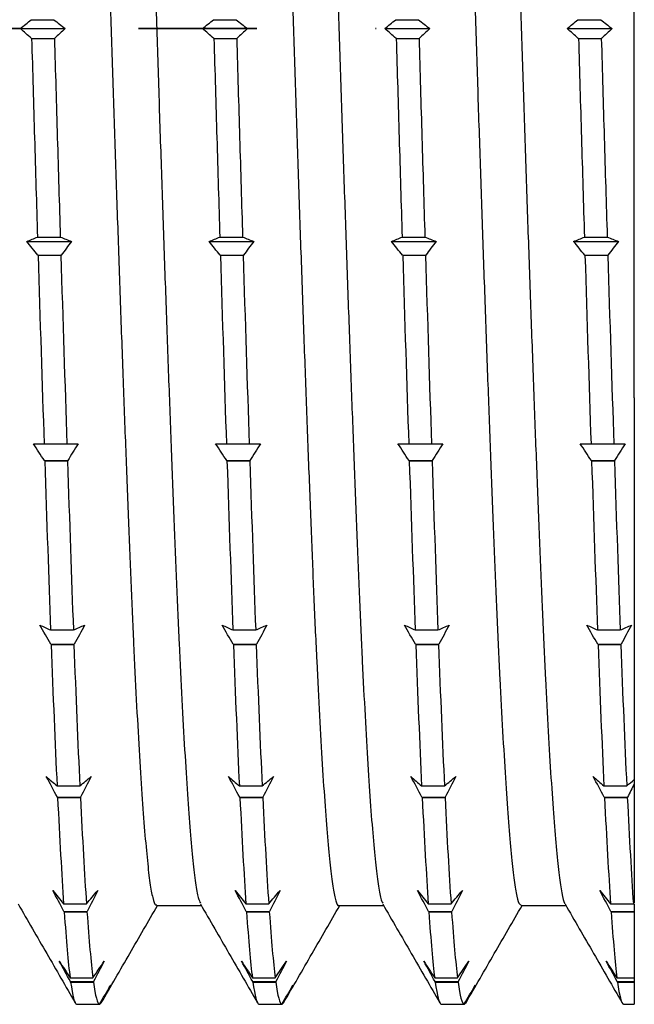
# Model space of a CAD drawing. Header units: millimetres. Extents: x 0 to 420, y 0 to 297.
# Tile 15 of 68: x 137 to 143, y 127 to 138. Entities that reach past the tile are written whole.
import ezdxf

# ---------------------------------------------------------------- set-up
doc = ezdxf.new("R2010")
doc.units = ezdxf.units.MM
doc.linetypes.add('PHANTOM', pattern=[12.7, 6.35, -1.27, 1.27, -1.27, 1.27, -1.27])
doc.styles.add('SLDTEXTSTYLE0', font='TXT', dxfattribs={"width": 0.75})
doc.dimstyles.new('SLDDIMSTYLE1', dxfattribs={"dimtxt": 3.5, "dimasz": 3.302, "dimexe": 0, "dimexo": 0.0625, "dimgap": 0.875, "dimtad": 1, "dimrnd": 1e-09, "dimzin": 12, "dimdsep": 46, "dimtxsty": 'SLDTEXTSTYLE0', "dimsah": 1, "dimcen": 0.09, "dimadec": 0, "dimazin": 3, "dimtfac": 1, "dimtofl": 0, "dimtmove": 0, "dimatfit": 3, "dimfxl": 0, "dimfrac": 2, "dimtolj": 1, "dimtzin": 12, "dimarcsym": 0})

# ---------------------------------------------------------------- blocks, each defined once
blk = doc.blocks.new('_D_43')
at = {"color": 7, "linetype": 'Continuous', "lineweight": 0}
for q in [(145.738, 164.484), (145.738, 127.575)]:
    blk.add_line((145.738, 147.675), q, dxfattribs=at)
at = {"color": 7, "linetype": 'Continuous', "lineweight": 18}
for points in [[(145.738, 147.675), (145.23, 144.373), (146.246, 144.373)], [(145.738, 127.575), (146.246, 130.877), (145.23, 130.877)]]:
    blk.add_solid(points, dxfattribs=at)
at = {"color": 7, "linetype": 'Continuous', "lineweight": 18, "char_height": 3.5, "attachment_point": 1, "rotation": 90, "style": 'SLDTEXTSTYLE0'}
for s, insert in [('20,10', (141.173, 152.846)), ('%%c', (141.226, 147.568))]:
    blk.add_mtext(s, dxfattribs=dict(at, insert=insert))

msp = doc.modelspace()

# ---------------------------------------------------------------- linework, layer by layer
at = {"color": 7, "linetype": 'Continuous', "lineweight": 25}
for p, q in [((143.28168, 133.66966), (143.28168, 147.67509)), ((136.81642, 137.72074), (137.06065, 137.72074)), ((138.77027, 137.72074), (139.0145, 137.72074)), ((140.72411, 137.72074), (140.96834, 137.72074)), ((142.67796, 137.72074), (142.92219, 137.72074)), ((136.701, 137.62509), (137.18165, 137.62509)), ((138.65484, 137.62509), (139.13549, 137.62509)), ((140.60869, 137.62509), (141.08934, 137.62509)), ((142.56254, 137.62509), (143.04318, 137.62509)), ((136.82224, 137.52074), (136.8198, 137.52074)), ((136.82224, 137.52074), (137.06647, 137.52074)), ((137.06891, 137.52074), (137.06647, 137.52074)), ((138.77608, 137.52074), (138.77365, 137.52074)), ((138.77608, 137.52074), (139.02031, 137.52074)), ((139.02275, 137.52074), (139.02031, 137.52074)), ((140.72993, 137.52074), (140.72749, 137.52074)), ((140.72993, 137.52074), (140.97416, 137.52074)), ((140.9766, 137.52074), (140.97416, 137.52074)), ((142.68378, 137.52074), (142.68134, 137.52074)), ((142.68378, 137.52074), (142.92801, 137.52074)), ((142.93044, 137.52074), (142.92801, 137.52074)), ((136.76993, 135.34531), (137.25058, 135.34531)), ((136.88527, 135.3931), (137.1295, 135.3931)), ((138.72378, 135.34531), (139.20443, 135.34531)), ((138.83912, 135.3931), (139.08335, 135.3931)), ((140.67763, 135.34531), (141.15827, 135.34531)), ((140.79296, 135.3931), (141.0372, 135.3931)), ((142.63147, 135.34531), (143.11212, 135.34531)), ((142.74681, 135.3931), (142.99104, 135.3931)), ((136.89128, 135.19813), (136.88884, 135.19907)), ((136.88884, 135.19907), (137.13795, 135.19907)), ((136.89128, 135.19813), (137.13551, 135.19813)), ((137.13795, 135.19907), (137.13551, 135.19813)), ((138.84512, 135.19813), (138.84269, 135.19907)), ((138.84269, 135.19907), (139.09179, 135.19907)), ((138.84512, 135.19813), (139.08935, 135.19813)), ((139.09179, 135.19907), (139.08935, 135.19813)), ((140.79897, 135.19813), (140.79653, 135.19907)), ((140.79653, 135.19907), (141.04564, 135.19907)), ((140.79897, 135.19813), (141.0432, 135.19813)), ((141.04564, 135.19907), (141.0432, 135.19813)), ((142.75281, 135.19813), (142.75038, 135.19907)), ((142.75038, 135.19907), (142.99948, 135.19907)), ((142.75281, 135.19813), (142.99705, 135.19813)), ((142.99948, 135.19907), (142.99705, 135.19813)), ((136.95605, 133.17737), (137.20028, 133.17737)), ((138.90989, 133.17737), (139.15413, 133.17737)), ((140.86374, 133.17737), (141.10797, 133.17737)), ((142.81759, 133.17737), (143.06182, 133.17737)), ((136.96207, 132.99722), (136.95963, 132.99905)), ((136.95963, 132.99905), (137.20874, 132.99905)), ((136.96207, 132.99722), (137.2063, 132.99722)), ((137.20874, 132.99905), (137.2063, 132.99722)), ((138.91591, 132.99722), (138.91348, 132.99905)), ((138.91348, 132.99905), (139.16258, 132.99905)), ((138.91591, 132.99722), (139.16015, 132.99722)), ((139.16258, 132.99905), (139.16015, 132.99722)), ((140.86976, 132.99722), (140.86732, 132.99905)), ((140.86732, 132.99905), (141.11643, 132.99905)), ((140.86976, 132.99722), (141.11399, 132.99722)), ((141.11643, 132.99905), (141.11399, 132.99722)), ((142.82361, 132.99722), (142.82117, 132.99905)), ((142.82117, 132.99905), (143.07028, 132.99905)), ((142.82361, 132.99722), (143.06784, 132.99722)), ((143.07028, 132.99905), (143.06784, 132.99722)), ((137.02539, 131.18468), (137.26962, 131.18468)), ((138.97924, 131.18468), (139.22347, 131.18468)), ((140.93308, 131.18468), (141.17731, 131.18468)), ((142.88693, 131.18468), (143.13116, 131.18468)), ((137.03116, 131.02836), (137.02873, 131.031)), ((137.02873, 131.031), (137.27783, 131.031)), ((137.03116, 131.02836), (137.27539, 131.02836)), ((137.27783, 131.031), (137.27539, 131.02836)), ((138.98501, 131.02836), (138.98257, 131.031)), ((138.98257, 131.031), (139.23168, 131.031)), ((138.98501, 131.02836), (139.22924, 131.02836)), ((139.23168, 131.031), (139.22924, 131.02836)), ((140.93886, 131.02836), (140.93642, 131.031)), ((140.93642, 131.031), (141.18553, 131.031)), ((140.93886, 131.02836), (141.18309, 131.02836)), ((141.18553, 131.031), (141.18309, 131.02836)), ((142.8927, 131.02836), (142.89027, 131.031)), ((142.89027, 131.031), (143.13937, 131.031)), ((142.8927, 131.02836), (143.13693, 131.02836)), ((143.13937, 131.031), (143.13693, 131.02836)), ((137.09476, 129.51493), (137.33899, 129.51493)), ((139.0486, 129.51493), (139.29283, 129.51493)), ((141.00245, 129.51493), (141.24668, 129.51493)), ((142.95629, 129.51493), (143.20053, 129.51493)), ((143.28168, 129.58198), (143.28168, 129.53635)), ((137.10079, 129.3903), (137.09835, 129.3936)), ((137.09835, 129.3936), (137.34746, 129.3936)), ((137.10079, 129.3903), (137.34502, 129.3903)), ((137.34746, 129.3936), (137.34502, 129.3903)), ((139.05463, 129.3903), (139.0522, 129.3936)), ((139.0522, 129.3936), (139.3013, 129.3936)), ((139.05463, 129.3903), (139.29886, 129.3903)), ((139.3013, 129.3936), (139.29886, 129.3903)), ((141.00848, 129.3903), (141.00604, 129.3936)), ((141.00604, 129.3936), (141.25515, 129.3936)), ((141.00848, 129.3903), (141.25271, 129.3903)), ((141.25515, 129.3936), (141.25271, 129.3903)), ((142.96233, 129.3903), (142.95989, 129.3936)), ((142.95989, 129.3936), (143.209, 129.3936)), ((142.96233, 129.3903), (143.20656, 129.3903)), ((143.209, 129.3936), (143.20656, 129.3903)), ((137.16553, 128.25186), (137.40976, 128.25186)), ((138.16196, 128.23264), (138.64132, 128.23264)), ((139.11938, 128.25186), (139.36361, 128.25186)), ((140.1158, 128.23264), (140.59516, 128.23264)), ((141.07322, 128.25186), (141.31745, 128.25186)), ((142.06965, 128.23264), (142.54901, 128.23264)), ((143.02707, 128.25186), (143.2713, 128.25186)), ((143.2713, 128.25186), (143.28168, 128.26407)), ((143.28168, 128.24916), (143.28168, 128.17287)), ((137.17152, 128.16516), (137.16908, 128.16897)), ((137.16908, 128.16897), (137.41819, 128.16897)), ((137.17152, 128.16516), (137.41575, 128.16516)), ((137.41819, 128.16897), (137.41575, 128.16516)), ((139.12536, 128.16516), (139.12293, 128.16897)), ((139.12293, 128.16897), (139.37203, 128.16897)), ((139.12536, 128.16516), (139.36959, 128.16516)), ((139.37203, 128.16897), (139.36959, 128.16516)), ((141.07921, 128.16516), (141.07677, 128.16897)), ((141.07677, 128.16897), (141.32588, 128.16897)), ((141.07921, 128.16516), (141.32344, 128.16516)), ((141.32588, 128.16897), (141.32344, 128.16516)), ((143.03306, 128.16516), (143.03062, 128.16897)), ((143.03062, 128.16897), (143.27972, 128.16897)), ((143.03306, 128.16516), (143.27729, 128.16516)), ((143.27972, 128.16897), (143.27729, 128.16516)), ((143.28168, 128.17287), (143.27972, 128.16897)), ((143.28168, 128.10354), (143.28168, 127.45881)), ((137.23437, 127.45881), (137.4786, 127.45881)), ((137.24022, 127.41438), (137.23778, 127.4185)), ((137.23778, 127.4185), (137.48688, 127.4185)), ((137.24022, 127.41438), (137.48445, 127.41438)), ((137.48688, 127.4185), (137.48445, 127.41438)), ((139.18821, 127.45881), (139.43244, 127.45881)), ((139.19406, 127.41438), (139.19163, 127.4185)), ((139.19163, 127.4185), (139.44073, 127.4185)), ((139.19406, 127.41438), (139.43829, 127.41438)), ((139.44073, 127.4185), (139.43829, 127.41438)), ((141.14206, 127.45881), (141.38629, 127.45881)), ((141.14791, 127.41438), (141.14547, 127.4185)), ((141.14547, 127.4185), (141.39458, 127.4185)), ((141.14791, 127.41438), (141.39214, 127.41438)), ((141.39458, 127.4185), (141.39214, 127.41438)), ((143.0959, 127.45881), (143.28168, 127.45881)), ((143.10175, 127.41438), (143.09932, 127.4185)), ((143.09932, 127.4185), (143.28168, 127.4185)), ((143.10175, 127.41438), (143.28168, 127.41438)), ((143.28168, 127.45881), (143.28168, 127.4185)), ((143.28168, 127.4185), (143.28168, 127.41438)), ((143.28168, 127.41438), (143.28168, 127.17553)), ((137.3043, 127.17553), (137.54853, 127.17553)), ((137.54858, 127.17561), (137.55457, 127.17561)), ((137.55108, 127.17984), (137.55701, 127.17984)), ((137.55457, 127.17561), (137.56826, 127.19595)), ((137.55701, 127.17984), (137.55457, 127.17561)), ((139.25814, 127.17553), (139.50237, 127.17553)), ((139.50242, 127.17561), (139.50842, 127.17561)), ((139.50493, 127.17984), (139.51086, 127.17984)), ((139.50842, 127.17561), (139.5219, 127.19655)), ((139.51086, 127.17984), (139.50842, 127.17561)), ((141.21199, 127.17553), (141.45622, 127.17553)), ((141.45627, 127.17561), (141.46227, 127.17561)), ((141.45877, 127.17984), (141.4647, 127.17984)), ((141.46227, 127.17561), (141.47507, 127.2016)), ((141.4647, 127.17984), (141.46227, 127.17561)), ((143.16583, 127.17553), (143.28168, 127.17553))]:
    msp.add_line(p, q, dxfattribs=at)
at = {"color": 7, "linetype": 'PHANTOM', "lineweight": 35}
msp.add_line((127.80732, 137.62509), (140.51367, 137.62509), dxfattribs=at)
at = {"color": 7, "linetype": 'Continuous', "lineweight": 25}
for points, knots in [([(137.6735, 147.01461), (137.68276, 147.00885), (137.70201, 146.9969), (137.73104, 146.87452), (137.76028, 146.67504), (137.78842, 146.3953), (137.81711, 146.03913), (137.84662, 145.60602), (137.87656, 145.09925), (137.90654, 144.52501), (137.93616, 143.89135), (137.96511, 143.20677), (137.99315, 142.47516), (138.0222, 141.69882), (138.05187, 140.8808), (138.08187, 140.03067), (138.11178, 139.15976), (138.14123, 138.27991), (138.16978, 137.39962), (138.19803, 136.52186), (138.22735, 135.64954), (138.25716, 134.78926), (138.28718, 133.95274), (138.31696, 133.15119), (138.34621, 132.39465), (138.37436, 131.68715), (138.40304, 131.03068), (138.43254, 130.42836), (138.46247, 129.88752), (138.49246, 129.41591), (138.52209, 129.01975), (138.55104, 128.70157), (138.57909, 128.46465), (138.60598, 128.30985), (138.62357, 128.27324), (138.63133, 128.2571)], [0, 0, 0, 0, 0.02851465, 0.05926397, 0.08979931, 0.12001126, 0.15037011, 0.18101687, 0.21181748, 0.24263382, 0.2733273, 0.30376264, 0.33394611, 0.36441461, 0.39512736, 0.42594857, 0.45673952, 0.48736233, 0.5176836, 0.54792189, 0.57848588, 0.60924975, 0.64007634, 0.67082679, 0.70136432, 0.73157794, 0.76193404, 0.79257906, 0.82337901, 0.85419576, 0.88489073, 0.91532859, 0.94551177, 0.97597785, 1, 1, 1, 1]), ([(139.62735, 147.01), (139.62967, 147.01231), (139.64197, 147.02455), (139.66431, 146.96321), (139.69394, 146.82356), (139.72291, 146.59679), (139.75094, 146.2941), (139.77997, 145.91412), (139.80963, 145.45787), (139.83963, 144.9296), (139.86954, 144.33617), (139.89901, 143.68611), (139.92759, 142.98677), (139.95581, 142.24119), (139.98512, 141.45147), (140.01492, 140.62243), (140.04494, 139.76467), (140.07473, 138.88975), (140.104, 138.00938), (140.13217, 137.12957), (140.16082, 136.25316), (140.19031, 135.38332), (140.22023, 134.5291), (140.25023, 133.70217), (140.27986, 132.91348), (140.30884, 132.17185), (140.33688, 131.47978), (140.3659, 130.83955), (140.39555, 130.25519), (140.42555, 129.7349), (140.45546, 129.28585), (140.48494, 128.91381), (140.51353, 128.6194), (140.54175, 128.40833), (140.56584, 128.28644), (140.58045, 128.26681), (140.58517, 128.26047)], [0, 0, 0, 0, 0.00716622, 0.03798395, 0.06868204, 0.09912509, 0.12930801, 0.15976939, 0.19047813, 0.22129856, 0.25209197, 0.28272044, 0.3130504, 0.34328225, 0.37384013, 0.40460105, 0.43542793, 0.46618192, 0.49672612, 0.52694522, 0.55729318, 0.58793312, 0.61873119, 0.64954931, 0.68024886, 0.71069441, 0.74087717, 0.77133611, 0.80204345, 0.83286353, 0.8636577, 0.89428797, 0.92462076, 0.9548505, 0.98540627, 1, 1, 1, 1]), ([(141.58119, 147.00703), (141.58659, 147.00875), (141.60198, 147.01365), (141.62731, 146.92913), (141.65679, 146.76222), (141.6854, 146.51195), (141.7136, 146.18546), (141.74289, 145.78189), (141.77268, 145.30289), (141.8027, 144.75378), (141.8325, 144.14197), (141.86178, 143.47634), (141.88998, 142.76254), (141.91859, 142.00321), (141.94808, 141.20039), (141.97799, 140.36134), (142.00799, 139.49705), (142.03764, 138.61923), (142.06664, 137.73872), (142.09467, 136.85965), (142.12367, 135.98487), (142.15332, 135.11857), (142.18331, 134.27152), (142.21323, 133.45522), (142.24271, 132.68032), (142.27134, 131.95374), (142.29953, 131.27732), (142.32881, 130.65364), (142.3586, 130.08809), (142.38862, 129.58904), (142.41842, 129.16303), (142.44771, 128.81544), (142.47591, 128.54453), (142.50453, 128.36034), (142.52573, 128.26499), (142.53733, 128.25701), (142.539, 128.25586)], [0, 0, 0, 0, 0.01664359, 0.04743925, 0.07807314, 0.10841157, 0.13863725, 0.16918879, 0.19994653, 0.23077347, 0.26153076, 0.29208142, 0.32230627, 0.35264587, 0.38328051, 0.41407646, 0.44489572, 0.47559963, 0.50605265, 0.53623526, 0.56668683, 0.5973899, 0.62820895, 0.65900533, 0.68964101, 0.71998224, 0.75020594, 0.78075535, 0.81151201, 0.84233895, 0.87309732, 0.90365011, 0.93387696, 0.96421375, 0.99484659, 1, 1, 1, 1]), ([(137.20321, 146.99288), (137.20641, 146.99001), (137.21959, 146.97821), (137.24257, 146.872), (137.27182, 146.6757), (137.29996, 146.39512), (137.32865, 146.03918), (137.35816, 145.606), (137.38809, 145.09925), (137.41808, 144.525), (137.4477, 143.89135), (137.47665, 143.20677), (137.50469, 142.47515), (137.53374, 141.69881), (137.56341, 140.8808), (137.59341, 140.03067), (137.62331, 139.15976), (137.65277, 138.2799), (137.68132, 137.39961), (137.70957, 136.52185), (137.73889, 135.64954), (137.7687, 134.78926), (137.79872, 133.95273), (137.8285, 133.15118), (137.85775, 132.39465), (137.8859, 131.68714), (137.91458, 131.03067), (137.94408, 130.42835), (137.97401, 129.8875), (138.004, 129.41596), (138.03363, 129.01957), (138.06258, 128.70222), (138.09062, 128.46223), (138.11967, 128.30679), (138.14357, 128.23224), (138.15775, 128.24051), (138.16197, 128.24297)], [0, 0, 0, 0, 0.00983337, 0.04055201, 0.07105689, 0.1012387, 0.13156726, 0.16218344, 0.19295333, 0.22373892, 0.25440178, 0.28480675, 0.31496011, 0.34539822, 0.37608033, 0.40687079, 0.43763102, 0.46822328, 0.49851429, 0.52872242, 0.55925592, 0.5899891, 0.62078493, 0.65150471, 0.68201177, 0.71219525, 0.74252106, 0.77313551, 0.80390473, 0.83469074, 0.86535508, 0.89576258, 0.92591564, 0.95635133, 0.98703206, 1, 1, 1, 1]), ([(139.15727, 146.99174), (139.16347, 146.98184), (139.17963, 146.95601), (139.20547, 146.82021), (139.23445, 146.59767), (139.26248, 146.29386), (139.29151, 145.91418), (139.32117, 145.45785), (139.35117, 144.9296), (139.38108, 144.33616), (139.41055, 143.6861), (139.43913, 142.98676), (139.46735, 142.24119), (139.49666, 141.45146), (139.52646, 140.62242), (139.55648, 139.76467), (139.58627, 138.88974), (139.61553, 138.00937), (139.64371, 137.12956), (139.67236, 136.25315), (139.70185, 135.38331), (139.73177, 134.52909), (139.76176, 133.70216), (139.7914, 132.91347), (139.82038, 132.17184), (139.84842, 131.47978), (139.87744, 130.83954), (139.90709, 130.25519), (139.93709, 129.73487), (139.967, 129.28593), (139.99647, 128.9135), (140.02507, 128.62053), (140.05328, 128.40411), (140.08258, 128.27627), (140.10354, 128.22202), (140.11467, 128.23554), (140.11581, 128.23693)], [0, 0, 0, 0, 0.01906838, 0.04974234, 0.08016147, 0.11032066, 0.14075811, 0.17144272, 0.20223892, 0.23300814, 0.26361253, 0.29391865, 0.32412675, 0.35466062, 0.38539736, 0.41620001, 0.44692983, 0.47745003, 0.50764538, 0.53796949, 0.56858536, 0.59935923, 0.63015313, 0.66082855, 0.69125017, 0.72140921, 0.75184422, 0.78252742, 0.81332329, 0.84409325, 0.87469945, 0.9050084, 0.93521438, 0.96574614, 0.99648183, 1, 1, 1, 1]), ([(141.11098, 146.99925), (141.12029, 146.97736), (141.13953, 146.93208), (141.16833, 146.76037), (141.19694, 146.51244), (141.22514, 146.18533), (141.25443, 145.78192), (141.28422, 145.30288), (141.31424, 144.75378), (141.34404, 144.14196), (141.37332, 143.47634), (141.40151, 142.76253), (141.43013, 142.0032), (141.45961, 141.20038), (141.48953, 140.36133), (141.51953, 139.49704), (141.54917, 138.61922), (141.57818, 137.73871), (141.60621, 136.85964), (141.63521, 135.98486), (141.66486, 135.11856), (141.69485, 134.27151), (141.72477, 133.45521), (141.75425, 132.68031), (141.78288, 131.95373), (141.81107, 131.27731), (141.84035, 130.65363), (141.87014, 130.08808), (141.90016, 129.58902), (141.92996, 129.16309), (141.95925, 128.8152), (141.98745, 128.54539), (142.01606, 128.35709), (142.04362, 128.24788), (142.06161, 128.24191), (142.06966, 128.23924)], [0, 0, 0, 0, 0.0286571, 0.05926256, 0.08957282, 0.11977044, 0.15029362, 0.18102281, 0.21182114, 0.24254987, 0.27307217, 0.30326895, 0.33358039, 0.36418659, 0.39495396, 0.42574461, 0.45642001, 0.48684475, 0.51699935, 0.54742265, 0.57809722, 0.60888766, 0.63965545, 0.67026268, 0.70057575, 0.73077139, 0.76129245, 0.79202055, 0.82281888, 0.85354869, 0.88407311, 0.91427189, 0.94458053, 0.97518494, 1, 1, 1, 1]), ([(136.82224, 137.52074), (136.83254, 137.1656), (136.8427, 136.81211), (136.86373, 136.10135), (136.87445, 135.74584), (136.88527, 135.3931)], [0, 0, 0, 0, 0.5, 0.5, 1, 1, 1, 1]), ([(137.06647, 137.52074), (137.07677, 137.1656), (137.08693, 136.81211), (137.10797, 136.10135), (137.11868, 135.74584), (137.1295, 135.3931)], [0, 0, 0, 0, 0.5, 0.5, 1, 1, 1, 1]), ([(138.77608, 137.52074), (138.78638, 137.1656), (138.79655, 136.81211), (138.81758, 136.10135), (138.82829, 135.74584), (138.83912, 135.3931)], [0, 0, 0, 0, 0.5, 0.5, 1, 1, 1, 1]), ([(139.02031, 137.52074), (139.03061, 137.1656), (139.04078, 136.81211), (139.06181, 136.10135), (139.07252, 135.74584), (139.08335, 135.3931)], [0, 0, 0, 0, 0.5, 0.5, 1, 1, 1, 1]), ([(140.72993, 137.52074), (140.74023, 137.1656), (140.75039, 136.81211), (140.77143, 136.10135), (140.78214, 135.74584), (140.79296, 135.3931)], [0, 0, 0, 0, 0.5, 0.5, 1, 1, 1, 1]), ([(140.97416, 137.52074), (140.98446, 137.1656), (140.99462, 136.81211), (141.01566, 136.10135), (141.02637, 135.74584), (141.0372, 135.3931)], [0, 0, 0, 0, 0.5, 0.5, 1, 1, 1, 1]), ([(142.68378, 137.52074), (142.69407, 137.1656), (142.70424, 136.81211), (142.72527, 136.10135), (142.73598, 135.74584), (142.74681, 135.3931)], [0, 0, 0, 0, 0.5, 0.5, 1, 1, 1, 1]), ([(142.92801, 137.52074), (142.9383, 137.1656), (142.94847, 136.81211), (142.9695, 136.10135), (142.98022, 135.74584), (142.99104, 135.3931)], [0, 0, 0, 0, 0.5, 0.5, 1, 1, 1, 1]), ([(143.28168, 133.66966), (143.28168, 133.27788), (143.28168, 132.89152), (143.28168, 132.15216), (143.28168, 131.7964), (143.28168, 131.11242), (143.28168, 130.78392), (143.28168, 130.15432), (143.28168, 129.85779), (143.28168, 129.58198)], [0, 0, 0, 0, 0.25, 0.25, 0.5, 0.5, 0.75, 0.75, 1, 1, 1, 1]), ([(136.67744, 128.24998), (136.77946, 128.07358), (136.9835, 127.72077), (137.18751, 127.36791), (137.28952, 127.19147)], [0, 0, 0, 0, 0.49997992, 1, 1, 1, 1]), ([(137.56826, 127.18992), (137.67032, 127.36645), (137.87128, 127.71404), (138.07228, 128.0616), (138.17119, 128.23264)], [0, 0, 0, 0, 0.50786267, 1, 1, 1, 1]), ([(138.63129, 128.24998), (138.7333, 128.07358), (138.93734, 127.72077), (139.14136, 127.36791), (139.24337, 127.19147)], [0, 0, 0, 0, 0.49997992, 1, 1, 1, 1]), ([(139.52189, 127.18955), (139.62396, 127.36609), (139.82499, 127.7138), (140.02606, 128.06149), (140.12504, 128.23264)], [0, 0, 0, 0, 0.50772892, 1, 1, 1, 1]), ([(140.58514, 128.24998), (140.68715, 128.07358), (140.89119, 127.72077), (141.0952, 127.36791), (141.19722, 127.19147)], [0, 0, 0, 0, 0.49997992, 1, 1, 1, 1]), ([(141.47506, 127.18839), (141.57713, 127.36494), (141.77839, 127.71303), (141.97968, 128.06111), (142.07888, 128.23264)], [0, 0, 0, 0, 0.50718379, 1, 1, 1, 1]), ([(142.53898, 128.24998), (142.641, 128.07358), (142.84504, 127.72077), (143.04905, 127.36791), (143.15106, 127.19147)], [0, 0, 0, 0, 0.49997992, 1, 1, 1, 1]), ([(137.17152, 128.16516), (137.18231, 128.01176), (137.19297, 127.87597), (137.21387, 127.64063), (137.22396, 127.54136), (137.23437, 127.45881)], [0, 0, 0, 0, 0.5, 0.5, 1, 1, 1, 1]), ([(137.41575, 128.16516), (137.42654, 128.01176), (137.4372, 127.87597), (137.4581, 127.64063), (137.46819, 127.54136), (137.4786, 127.45881)], [0, 0, 0, 0, 0.5, 0.5, 1, 1, 1, 1]), ([(139.12536, 128.16516), (139.13616, 128.01176), (139.14682, 127.87597), (139.16772, 127.64063), (139.17781, 127.54136), (139.18821, 127.45881)], [0, 0, 0, 0, 0.5, 0.5, 1, 1, 1, 1]), ([(139.36959, 128.16516), (139.38039, 128.01176), (139.39105, 127.87597), (139.41195, 127.64063), (139.42204, 127.54136), (139.43244, 127.45881)], [0, 0, 0, 0, 0.5, 0.5, 1, 1, 1, 1]), ([(141.07921, 128.16516), (141.09, 128.01176), (141.10066, 127.87597), (141.12156, 127.64063), (141.13165, 127.54136), (141.14206, 127.45881)], [0, 0, 0, 0, 0.5, 0.5, 1, 1, 1, 1]), ([(141.32344, 128.16516), (141.33423, 128.01176), (141.34489, 127.87597), (141.36579, 127.64063), (141.37588, 127.54136), (141.38629, 127.45881)], [0, 0, 0, 0, 0.5, 0.5, 1, 1, 1, 1]), ([(143.03306, 128.16516), (143.04385, 128.01176), (143.05451, 127.87597), (143.07541, 127.64063), (143.0855, 127.54136), (143.0959, 127.45881)], [0, 0, 0, 0, 0.5, 0.5, 1, 1, 1, 1])]:
    msp.add_open_spline(points, degree=3, knots=knots, dxfattribs=at)
for points in [[(136.701, 137.62509), (136.73939, 137.65699), (136.77787, 137.68888), (136.81642, 137.72074)], [(137.06065, 137.72074), (137.10103, 137.68887), (137.14137, 137.65699), (137.18165, 137.62509)], [(138.65484, 137.62509), (138.69324, 137.65699), (138.73171, 137.68888), (138.77027, 137.72074)], [(139.0145, 137.72074), (139.05488, 137.68887), (139.09521, 137.65699), (139.13549, 137.62509)], [(140.60869, 137.62509), (140.64708, 137.65699), (140.68556, 137.68888), (140.72411, 137.72074)], [(140.96834, 137.72074), (141.00873, 137.68887), (141.04906, 137.65699), (141.08934, 137.62509)], [(142.56254, 137.62509), (142.60093, 137.65699), (142.63941, 137.68888), (142.67796, 137.72074)], [(142.92219, 137.72074), (142.96257, 137.68887), (143.00291, 137.65699), (143.04318, 137.62509)], [(136.8198, 137.52074), (136.78014, 137.55551), (136.74054, 137.59029), (136.701, 137.62509)], [(137.18165, 137.62509), (137.14416, 137.59029), (137.10658, 137.5555), (137.06891, 137.52074)], [(138.77365, 137.52074), (138.73399, 137.55551), (138.69438, 137.59029), (138.65484, 137.62509)], [(139.13549, 137.62509), (139.09801, 137.59029), (139.06043, 137.5555), (139.02275, 137.52074)], [(140.72749, 137.52074), (140.68783, 137.55551), (140.64823, 137.59029), (140.60869, 137.62509)], [(141.08934, 137.62509), (141.05186, 137.59029), (141.01427, 137.5555), (140.9766, 137.52074)], [(142.68134, 137.52074), (142.64168, 137.55551), (142.60208, 137.59029), (142.56254, 137.62509)], [(143.04318, 137.62509), (143.0057, 137.59029), (142.96812, 137.5555), (142.93044, 137.52074)], [(136.76993, 135.34531), (136.8083, 135.36125), (136.84675, 135.37718), (136.88527, 135.3931)], [(136.88884, 135.19907), (136.84914, 135.2478), (136.80951, 135.29654), (136.76993, 135.34531)], [(137.1295, 135.3931), (137.16991, 135.37717), (137.21027, 135.36124), (137.25058, 135.34531)], [(137.25058, 135.34531), (137.21313, 135.29653), (137.17558, 135.24779), (137.13795, 135.19907)], [(138.72378, 135.34531), (138.76214, 135.36125), (138.80059, 135.37718), (138.83912, 135.3931)], [(138.84269, 135.19907), (138.80299, 135.2478), (138.76335, 135.29654), (138.72378, 135.34531)], [(139.08335, 135.3931), (139.12376, 135.37717), (139.16412, 135.36124), (139.20443, 135.34531)], [(139.20443, 135.34531), (139.16698, 135.29653), (139.12943, 135.24779), (139.09179, 135.19907)], [(140.67763, 135.34531), (140.71599, 135.36125), (140.75444, 135.37718), (140.79296, 135.3931)], [(140.79653, 135.19907), (140.75684, 135.2478), (140.7172, 135.29654), (140.67763, 135.34531)], [(141.0372, 135.3931), (141.0776, 135.37717), (141.11796, 135.36124), (141.15827, 135.34531)], [(141.15827, 135.34531), (141.12082, 135.29653), (141.08328, 135.24779), (141.04564, 135.19907)], [(142.63147, 135.34531), (142.66984, 135.36125), (142.70828, 135.37718), (142.74681, 135.3931)], [(142.75038, 135.19907), (142.71068, 135.2478), (142.67104, 135.29654), (142.63147, 135.34531)], [(142.99104, 135.3931), (143.03145, 135.37717), (143.07181, 135.36124), (143.11212, 135.34531)], [(143.11212, 135.34531), (143.07467, 135.29653), (143.03712, 135.24779), (142.99948, 135.19907)], [(136.89128, 135.19813), (136.91271, 134.50434), (136.93453, 133.82364), (136.95605, 133.17737)], [(137.13551, 135.19813), (137.15694, 134.50434), (137.17876, 133.82364), (137.20028, 133.17737)], [(138.84512, 135.19813), (138.86656, 134.50434), (138.88838, 133.82364), (138.90989, 133.17737)], [(139.08935, 135.19813), (139.11079, 134.50434), (139.13261, 133.82364), (139.15413, 133.17737)], [(140.79897, 135.19813), (140.82041, 134.50434), (140.84222, 133.82364), (140.86374, 133.17737)], [(141.0432, 135.19813), (141.06464, 134.50434), (141.08645, 133.82364), (141.10797, 133.17737)], [(142.75281, 135.19813), (142.77425, 134.50434), (142.79607, 133.82364), (142.81759, 133.17737)], [(142.99705, 135.19813), (143.01848, 134.50434), (143.0403, 133.82364), (143.06182, 133.17737)], [(136.84072, 133.17984), (136.87908, 133.17902), (136.91753, 133.1782), (136.95605, 133.17737)], [(136.95963, 132.99905), (136.91993, 133.05929), (136.8803, 133.11955), (136.84072, 133.17984)], [(137.20028, 133.17737), (137.24069, 133.1782), (137.28106, 133.17902), (137.32137, 133.17984)], [(137.32137, 133.17984), (137.28392, 133.11954), (137.24638, 133.05928), (137.20874, 132.99905)], [(138.79457, 133.17984), (138.83293, 133.17902), (138.87137, 133.1782), (138.90989, 133.17737)], [(138.91348, 132.99905), (138.87378, 133.05929), (138.83414, 133.11955), (138.79457, 133.17984)], [(139.15413, 133.17737), (139.19454, 133.1782), (139.2349, 133.17902), (139.27521, 133.17984)], [(139.27521, 133.17984), (139.23777, 133.11954), (139.20022, 133.05928), (139.16258, 132.99905)], [(140.74841, 133.17984), (140.78677, 133.17902), (140.82522, 133.1782), (140.86374, 133.17737)], [(140.86732, 132.99905), (140.82763, 133.05929), (140.78799, 133.11955), (140.74841, 133.17984)], [(141.10797, 133.17737), (141.14838, 133.1782), (141.18875, 133.17902), (141.22906, 133.17984)], [(141.22906, 133.17984), (141.19161, 133.11954), (141.15407, 133.05928), (141.11643, 132.99905)], [(142.70226, 133.17984), (142.74062, 133.17902), (142.77906, 133.1782), (142.81759, 133.17737)], [(142.82117, 132.99905), (142.78147, 133.05929), (142.74183, 133.11955), (142.70226, 133.17984)], [(143.06182, 133.17737), (143.10223, 133.1782), (143.14259, 133.17902), (143.18291, 133.17984)], [(143.18291, 133.17984), (143.14546, 133.11954), (143.10791, 133.05928), (143.07028, 132.99905)], [(136.96207, 132.99722), (136.98377, 132.35024), (137.00507, 131.74077), (137.02539, 131.18468)], [(137.2063, 132.99722), (137.228, 132.35024), (137.2493, 131.74077), (137.26962, 131.18468)], [(138.91591, 132.99722), (138.93761, 132.35024), (138.95891, 131.74077), (138.97924, 131.18468)], [(139.16015, 132.99722), (139.18184, 132.35024), (139.20314, 131.74077), (139.22347, 131.18468)], [(140.86976, 132.99722), (140.89146, 132.35024), (140.91276, 131.74077), (140.93308, 131.18468)], [(141.11399, 132.99722), (141.13569, 132.35024), (141.15699, 131.74077), (141.17731, 131.18468)], [(142.82361, 132.99722), (142.84531, 132.35024), (142.86661, 131.74077), (142.88693, 131.18468)], [(143.06784, 132.99722), (143.08954, 132.35024), (143.11084, 131.74077), (143.13116, 131.18468)], [(136.90994, 131.23728), (136.94834, 131.21974), (136.98683, 131.2022), (137.02539, 131.18468)], [(137.02873, 131.031), (136.98907, 131.09973), (136.94947, 131.16849), (136.90994, 131.23728)], [(137.26962, 131.18468), (137.30999, 131.20221), (137.35031, 131.21974), (137.39059, 131.23728)], [(137.39059, 131.23728), (137.3531, 131.16848), (137.31551, 131.09972), (137.27783, 131.031)], [(138.86379, 131.23728), (138.90219, 131.21974), (138.94067, 131.2022), (138.97924, 131.18468)], [(138.98257, 131.031), (138.94291, 131.09973), (138.90332, 131.16849), (138.86379, 131.23728)], [(139.22347, 131.18468), (139.26384, 131.20221), (139.30416, 131.21974), (139.34443, 131.23728)], [(139.34443, 131.23728), (139.30694, 131.16848), (139.26936, 131.09972), (139.23168, 131.031)], [(140.81763, 131.23728), (140.85603, 131.21974), (140.89452, 131.2022), (140.93308, 131.18468)], [(140.93642, 131.031), (140.89676, 131.09973), (140.85716, 131.16849), (140.81763, 131.23728)], [(141.17731, 131.18468), (141.21768, 131.20221), (141.25801, 131.21974), (141.29828, 131.23728)], [(141.29828, 131.23728), (141.26079, 131.16848), (141.2232, 131.09972), (141.18553, 131.031)], [(142.77148, 131.23728), (142.80988, 131.21974), (142.84836, 131.2022), (142.88693, 131.18468)], [(142.89027, 131.031), (142.85061, 131.09973), (142.81101, 131.16849), (142.77148, 131.23728)], [(143.13116, 131.18468), (143.17153, 131.20221), (143.21185, 131.21974), (143.25212, 131.23728)], [(143.25212, 131.23728), (143.21464, 131.16848), (143.17705, 131.09972), (143.13937, 131.031)], [(137.03116, 131.02836), (137.05163, 130.48025), (137.07304, 129.96949), (137.09476, 129.51493)], [(137.27539, 131.02836), (137.29586, 130.48025), (137.31727, 129.96949), (137.33899, 129.51493)], [(138.98501, 131.02836), (139.00547, 130.48025), (139.02688, 129.96949), (139.0486, 129.51493)], [(139.22924, 131.02836), (139.2497, 130.48025), (139.27111, 129.96949), (139.29283, 129.51493)], [(140.93886, 131.02836), (140.95932, 130.48025), (140.98073, 129.96949), (141.00245, 129.51493)], [(141.18309, 131.02836), (141.20355, 130.48025), (141.22496, 129.96949), (141.24668, 129.51493)], [(142.8927, 131.02836), (142.91316, 130.48025), (142.93457, 129.96949), (142.95629, 129.51493)], [(143.13693, 131.02836), (143.15739, 130.48025), (143.1788, 129.96949), (143.20053, 129.51493)], [(136.97943, 129.61503), (137.01779, 129.58164), (137.05623, 129.54828), (137.09476, 129.51493)], [(137.09835, 129.3936), (137.05865, 129.46738), (137.01901, 129.54119), (136.97943, 129.61503)], [(137.33899, 129.51493), (137.3794, 129.54829), (137.41976, 129.58165), (137.46008, 129.61503)], [(137.46008, 129.61503), (137.42263, 129.54117), (137.38509, 129.46736), (137.34746, 129.3936)], [(138.93328, 129.61503), (138.97164, 129.58164), (139.01008, 129.54828), (139.0486, 129.51493)], [(139.0522, 129.3936), (139.0125, 129.46738), (138.97285, 129.54119), (138.93328, 129.61503)], [(139.29283, 129.51493), (139.33325, 129.54829), (139.37361, 129.58165), (139.41392, 129.61503)], [(139.41392, 129.61503), (139.37648, 129.54117), (139.33894, 129.46736), (139.3013, 129.3936)], [(140.88712, 129.61503), (140.92548, 129.58164), (140.96393, 129.54828), (141.00245, 129.51493)], [(141.00604, 129.3936), (140.96634, 129.46738), (140.9267, 129.54119), (140.88712, 129.61503)], [(141.24668, 129.51493), (141.28709, 129.54829), (141.32746, 129.58165), (141.36777, 129.61503)], [(141.36777, 129.61503), (141.33033, 129.54117), (141.29278, 129.46736), (141.25515, 129.3936)], [(142.84097, 129.61503), (142.87933, 129.58164), (142.91777, 129.54828), (142.95629, 129.51493)], [(142.95989, 129.3936), (142.92019, 129.46738), (142.88055, 129.54119), (142.84097, 129.61503)], [(143.20053, 129.51493), (143.2276, 129.53728), (143.25465, 129.55963), (143.28168, 129.58198)], [(143.28168, 129.53635), (143.25749, 129.48875), (143.23326, 129.44116), (143.209, 129.3936)], [(143.28168, 129.53635), (143.28168, 129.05025), (143.28168, 128.6256), (143.28168, 128.26407)], [(137.10079, 129.3903), (137.12236, 128.95015), (137.14417, 128.56688), (137.16553, 128.25186)], [(137.34502, 129.3903), (137.36659, 128.95015), (137.3884, 128.56688), (137.40976, 128.25186)], [(139.05463, 129.3903), (139.07621, 128.95015), (139.09802, 128.56688), (139.11938, 128.25186)], [(139.29886, 129.3903), (139.32044, 128.95015), (139.34225, 128.56688), (139.36361, 128.25186)], [(141.00848, 129.3903), (141.03006, 128.95015), (141.05186, 128.56688), (141.07322, 128.25186)], [(141.25271, 129.3903), (141.27429, 128.95015), (141.29609, 128.56688), (141.31745, 128.25186)], [(142.96233, 129.3903), (142.9839, 128.95015), (143.00571, 128.56688), (143.02707, 128.25186)], [(143.20656, 129.3903), (143.22813, 128.95015), (143.24994, 128.56688), (143.2713, 128.25186)], [(137.05019, 128.39444), (137.08855, 128.34689), (137.127, 128.29936), (137.16553, 128.25186)], [(137.16908, 128.16897), (137.12939, 128.24409), (137.08976, 128.31925), (137.05019, 128.39444)], [(137.40976, 128.25186), (137.45017, 128.29937), (137.49053, 128.34689), (137.53083, 128.39444)], [(137.53083, 128.39444), (137.49338, 128.31923), (137.45583, 128.24407), (137.41819, 128.16897)], [(139.00403, 128.39444), (139.0424, 128.34689), (139.08085, 128.29936), (139.11938, 128.25186)], [(139.12293, 128.16897), (139.08323, 128.24409), (139.0436, 128.31925), (139.00403, 128.39444)], [(139.36361, 128.25186), (139.40401, 128.29937), (139.44437, 128.34689), (139.48468, 128.39444)], [(139.48468, 128.39444), (139.44723, 128.31923), (139.40968, 128.24407), (139.37203, 128.16897)], [(140.95788, 128.39444), (140.99625, 128.34689), (141.03469, 128.29936), (141.07322, 128.25186)], [(141.07677, 128.16897), (141.03708, 128.24409), (140.99745, 128.31925), (140.95788, 128.39444)], [(141.31745, 128.25186), (141.35786, 128.29937), (141.39822, 128.34689), (141.43853, 128.39444)], [(141.43853, 128.39444), (141.40107, 128.31923), (141.36352, 128.24407), (141.32588, 128.16897)], [(142.91173, 128.39444), (142.95009, 128.34689), (142.98854, 128.29936), (143.02707, 128.25186)], [(143.03062, 128.16897), (142.99093, 128.24409), (142.95129, 128.31925), (142.91173, 128.39444)], [(143.27729, 128.16516), (143.27875, 128.1443), (143.28022, 128.12376), (143.28168, 128.10354)], [(143.28168, 128.17287), (143.28168, 128.14947), (143.28168, 128.12636), (143.28168, 128.10354)], [(137.11895, 127.63671), (137.15734, 127.57737), (137.19581, 127.51807), (137.23437, 127.45881)], [(137.23778, 127.4185), (137.19811, 127.4912), (137.1585, 127.56394), (137.11895, 127.63671)], [(137.4786, 127.45881), (137.51898, 127.51809), (137.55931, 127.57739), (137.5996, 127.63671)], [(137.5996, 127.63671), (137.56212, 127.56393), (137.52455, 127.49119), (137.48688, 127.4185)], [(139.0728, 127.63671), (139.11119, 127.57737), (139.14966, 127.51807), (139.18821, 127.45881)], [(139.19163, 127.4185), (139.15195, 127.4912), (139.11234, 127.56394), (139.0728, 127.63671)], [(139.43244, 127.45881), (139.47283, 127.51809), (139.51316, 127.57739), (139.55344, 127.63671)], [(139.55344, 127.63671), (139.51597, 127.56393), (139.4784, 127.49119), (139.44073, 127.4185)], [(141.02664, 127.63671), (141.06503, 127.57737), (141.10351, 127.51807), (141.14206, 127.45881)], [(141.14547, 127.4185), (141.1058, 127.4912), (141.06619, 127.56394), (141.02664, 127.63671)], [(141.38629, 127.45881), (141.42667, 127.51809), (141.46701, 127.57739), (141.50729, 127.63671)], [(141.50729, 127.63671), (141.46981, 127.56393), (141.43224, 127.49119), (141.39458, 127.4185)], [(142.98049, 127.63671), (143.01888, 127.57737), (143.05735, 127.51807), (143.0959, 127.45881)], [(143.09932, 127.4185), (143.05965, 127.4912), (143.02004, 127.56394), (142.98049, 127.63671)], [(137.24022, 127.41438), (137.26098, 127.26366), (137.28256, 127.18211), (137.3043, 127.17553)], [(137.48445, 127.41438), (137.50521, 127.26366), (137.52679, 127.18211), (137.54853, 127.17553)], [(139.19406, 127.41438), (139.21483, 127.26366), (139.23641, 127.18211), (139.25814, 127.17553)], [(139.43829, 127.41438), (139.45906, 127.26366), (139.48064, 127.18211), (139.50237, 127.17553)], [(141.14791, 127.41438), (141.16867, 127.26366), (141.19025, 127.18211), (141.21199, 127.17553)], [(141.39214, 127.41438), (141.41291, 127.26366), (141.43448, 127.18211), (141.45622, 127.17553)], [(143.10175, 127.41438), (143.12252, 127.26366), (143.1441, 127.18211), (143.16583, 127.17553)], [(137.54853, 127.17553), (137.58894, 127.24361), (137.62931, 127.31171), (137.66963, 127.37984)], [(137.66963, 127.37984), (137.63219, 127.31313), (137.59465, 127.24646), (137.55701, 127.17984)], [(139.50237, 127.17553), (139.54279, 127.24361), (139.58316, 127.31171), (139.62347, 127.37984)], [(139.62347, 127.37984), (139.58603, 127.31313), (139.54849, 127.24646), (139.51086, 127.17984)], [(141.45622, 127.17553), (141.49664, 127.24361), (141.537, 127.31171), (141.57732, 127.37984)], [(141.57732, 127.37984), (141.53988, 127.31313), (141.50234, 127.24646), (141.4647, 127.17984)]]:
    msp.add_open_spline(points, degree=3, dxfattribs=at)

# ---------------------------------------------------------------- dimensions: what is measured, and where the dimension line sits
at = {"color": 7, "linetype": 'Continuous', "lineweight": 18}
dim = msp.add_linear_dim(base=(145.73812, 127.57509), p1=(143.28168, 147.67509), p2=(143.28168, 127.57509), angle=90, text='%%c<>', dimstyle='SLDDIMSTYLE1', dxfattribs=at)
dim.commit()
dim.dimension.update_dxf_attribs({"geometry": '_D_43', "text_midpoint": (145.73812, 156.02558), "dimtype": 160})

doc.saveas('drawing.dxf')
